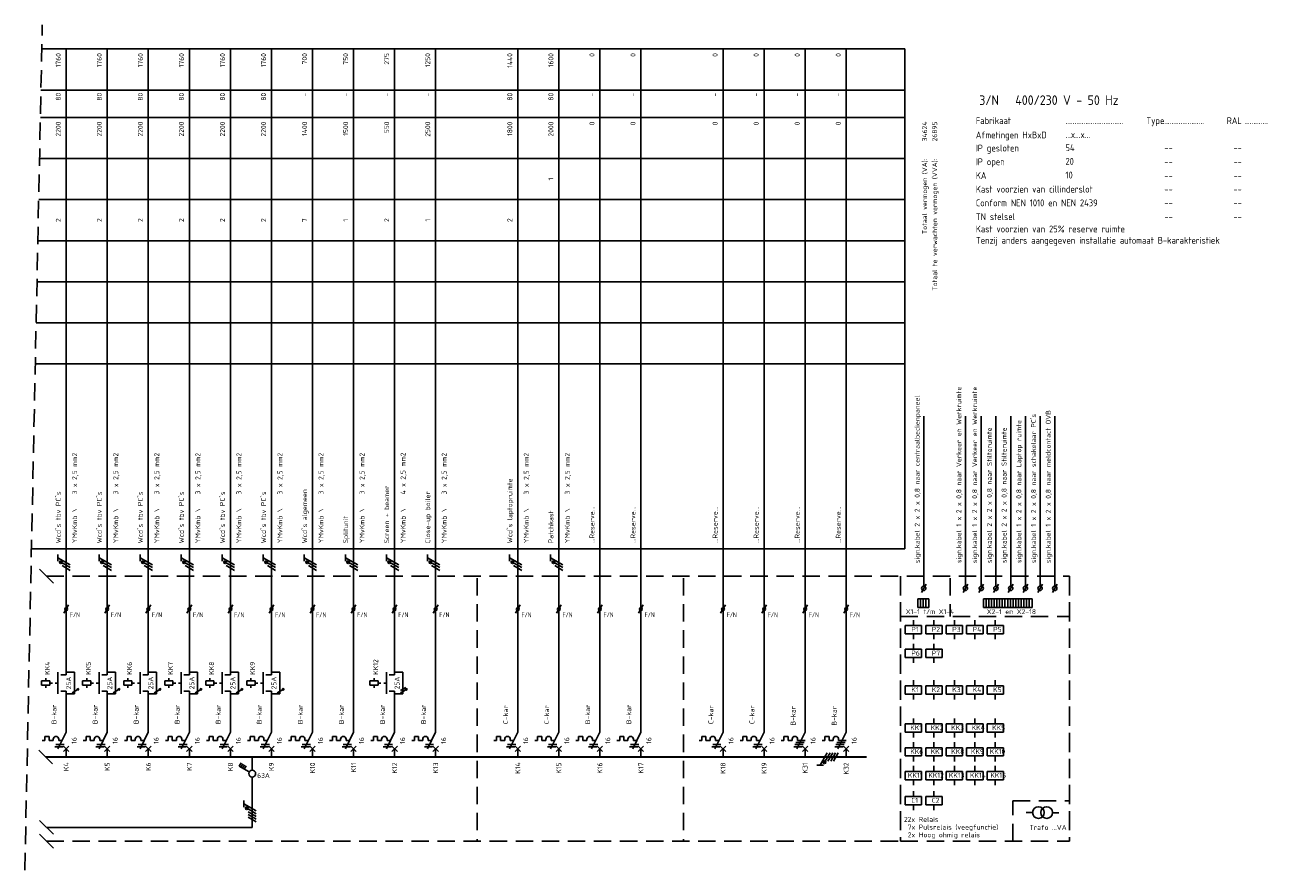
# Model space of a CAD drawing. Extents: x -1224 to 18134, y -20786 to 3554.
# Tile 52 of 88: x 5620 to 6074, y -547 to -239. Entities that reach past the tile are written whole.
import ezdxf
from ezdxf.enums import TextEntityAlignment as Align

# ---------------------------------------------------------------- set-up
doc = ezdxf.new("R2010")
doc.units = 0
doc.linetypes.add('HIDDEN', pattern=[9.525, 6.35, -3.175])
doc.linetypes.add('STABI11', pattern=[2, 1, -1])
doc.layers.get('0').update_dxf_attribs({"linetype": 'CONTINUOUS'})
for name, color, linetype in [('BL$2----', 7, 'CONTINUOUS'), ('E-tekst', 2, 'CONTINUOUS'), ('EL$1----', 3, 'CONTINUOUS'), ('EL$1----_-1LK-A1', 3, 'CONTINUOUS'), ('EL$1----_1LK-A03', 3, 'CONTINUOUS'), ('EL$1----_1LK-A04', 3, 'CONTINUOUS'), ('EL$1----_1LK-A05', 3, 'CONTINUOUS'), ('EL$1----_1LK-A06', 3, 'CONTINUOUS'), ('EL$1----_1LK-A07', 3, 'CONTINUOUS'), ('EL$1----_1LK-A08', 3, 'CONTINUOUS'), ('EL$1----_2LK-A06', 3, 'CONTINUOUS'), ('EL$1----_2LK-A07', 3, 'CONTINUOUS'), ('EL$1----_BGLK-A01', 3, 'CONTINUOUS'), ('EL$1----_BGLK-A02', 3, 'CONTINUOUS'), ('EL$1----_BGLK-A04', 3, 'CONTINUOUS'), ('EL$1----_BGLK-A05', 3, 'CONTINUOUS'), ('EL$1----_BGLK-A2', 3, 'CONTINUOUS'), ('EM6150--_MATEN', 2, 'CONTINUOUS'), ('kast', 1, 'CONTINUOUS')]:
    doc.layers.add(name, color=color, linetype=linetype)
doc.styles.add('2_5', font='ISO.shx', dxfattribs={"height": 2.5})
doc.styles.add('3_5', font='ISO.shx', dxfattribs={"height": 3.5})
doc.styles.add('BURO-018', font='ISO.shx', dxfattribs={"height": 1.8})
doc.styles.get("Standard").update_dxf_attribs({"font": 'iso.shx'})

# ---------------------------------------------------------------- blocks, each defined once
blk = doc.blocks.new('HL3')
at = {"color": 0, "linetype": 'Continuous'}
for p, q in [((-3, 6.98), (-3, 4.48)), ((-3, 5.73), (1.5, 3.13)), ((1.5, 2.13), (-1.5, 3.87)), ((1.5, 1.13), (-1.5, 2.87)), ((1.5, 0.13), (-1.5, 1.87)), ((1.5, -0.87), (-1.5, 0.87))]:
    blk.add_line(p, q, dxfattribs=at)
at = {"color": 0, "linetype": 'Continuous', "const_width": 0.5}
blk.add_lwpolyline([(-1.68, 4.12, 1), (-2.18, 4.12, 1)], format="xyb", close=True, dxfattribs=at)
at = {"color": 0, "linetype": 'Continuous'}
blk.add_circle((-1.93, 4.12), 0.5, dxfattribs=at)
blk = doc.blocks.new('L1')
at = {"color": 0, "linetype": 'Continuous'}
for p, q in [((-3, 73.98), (-3, 71.48)), ((-3, 72.73), (1.5, 70.13)), ((1.5, 69.13), (-1.5, 70.87)), ((1.5, 68.13), (-1.5, 69.87))]:
    blk.add_line(p, q, dxfattribs=at)
at = {"color": 0, "linetype": 'Continuous', "const_width": 0.5}
blk.add_lwpolyline([(-1.68, 71.12, 1), (-2.18, 71.12, 1)], format="xyb", close=True, dxfattribs=at)
at = {"color": 0, "linetype": 'Continuous'}
blk.add_circle((-1.93, 71.12), 0.5, dxfattribs=at)
blk = doc.blocks.new('00P')
at = {"color": 0, "linetype": 'Continuous'}
for p, q in [((0, 31), (3, 31)), ((3, 31), (3, 23)), ((3, 23), (0, 23))]:
    blk.add_line(p, q, dxfattribs=at)
blk = doc.blocks.new('B26')
at = {"color": 0, "linetype": 'Continuous'}
for p, q in [((0, 9), (0, 21)), ((-7.75, 6), (-8.75, 6)), ((-7.75, 7.5), (-7.75, 6)), ((-6.25, 7.5), (-7.75, 7.5)), ((-6.25, 6), (-6.25, 7.5)), ((-6.25, 6), (-4.75, 6)), ((-4.75, 6.5), (-4.75, 6)), ((0, 9), (-3, 3)), ((-2.75, 6.5), (-2.75, 6)), ((-2.75, 6), (-1.5, 6)), ((-4.125, 3.75), (-1.125, 3.75)), ((-3.75, 4.5), (-0.75, 4.5)), ((-1, 4), (1, 2)), ((-1, 2), (1, 4)), ((0, 0), (0, 3))]:
    blk.add_line(p, q, dxfattribs=at)
blk.add_arc((-3.75, 6.5), 1, 0, 180, dxfattribs=at)
at = {"color": 1, "style": 'BURO-018'}
blk.add_attdef('E_VRIJ1', (-3.548, 12), '', height=1.8, rotation=90, dxfattribs=at)
at = {"color": 1, "linetype": 'Continuous', "style": 'BURO-018'}
blk.add_attdef('E_IIA', text='', height=1.8, rotation=90, dxfattribs=at).set_placement((2, 6), align=Align.TOP_CENTER)
blk = doc.blocks.new('M2')
at = {"color": 0, "linetype": 'Continuous'}
for p, q in [((0, 30), (0, 33)), ((-6, 27.75), (-9, 27.75)), ((-9, 27.75), (-9, 26.25)), ((-7.5, 27.75), (-7.5, 28.75)), ((-6, 26.25), (-6, 27.75)), ((-6, 27.25), (-6, 27.25)), ((-3, 23), (-3, 31)), ((-2, 30), (0, 30)), ((-9, 26.25), (-6, 26.25)), ((-7.5, 26.25), (-7.5, 25.25)), ((-2, 24), (0, 24)), ((0, 21), (0, 24))]:
    blk.add_line(p, q, dxfattribs=at)
at = {"color": 0, "linetype": 'STABI11'}
blk.add_line((-6, 27), (-3, 27), dxfattribs=at)
at = {"color": 1, "linetype": 'Continuous', "style": 'BURO-018'}
blk.add_attdef('E_VRIJ1', (-6, 30), '', height=1.8, rotation=90, dxfattribs=at)
blk.add_attdef('E_IMS', text='', height=1.8, rotation=90, dxfattribs=at).set_placement((0, 27), align=Align.TOP_CENTER)
blk = doc.blocks.new('b1s')
at = {"color": 0, "linetype": 'Continuous'}
blk.add_line((0, 33), (0, 54), dxfattribs=at)
blk = doc.blocks.new('m1s')
at = {"color": 0, "linetype": 'Continuous'}
blk.add_line((0, 54), (0, 66), dxfattribs=at)
blk = doc.blocks.new('m1')
at = {"color": 0, "linetype": 'Continuous'}
blk.add_line((0, 21), (0, 33), dxfattribs=at)
blk = doc.blocks.new('B28')
at = {"color": 0, "linetype": 'Continuous'}
for p, q in [((0, 9), (0, 21)), ((-7.75, 6), (-8.75, 6)), ((-6.25, 7.5), (-7.75, 7.5)), ((-7.75, 7.5), (-7.75, 6)), ((-6.25, 6), (-6.25, 7.5)), ((-6.25, 6), (-4.75, 6)), ((-4.75, 6.5), (-4.75, 6)), ((-4.75, 6.5), (-4.75, 6)), ((-3.38, 5.25), (-0.38, 5.25)), ((0, 9), (-3, 3)), ((-2.75, 6.5), (-2.75, 6)), ((-2.75, 6), (0, 6)), ((-4.12, 3.75), (-1.12, 3.75)), ((-3.75, 4.5), (-0.75, 4.5)), ((-1, 4), (1, 2)), ((-1, 2), (1, 4)), ((0, 0), (0, 3))]:
    blk.add_line(p, q, dxfattribs=at)
blk.add_arc((-3.75, 6.5), 1, 0, 180, dxfattribs=at)
at = {"color": 1, "style": 'BURO-018'}
blk.add_attdef('E_VRIJ1', (-3.49, 11.47), '', height=1.8, rotation=90, dxfattribs=at)
at = {"color": 1, "linetype": 'Continuous', "style": 'BURO-018'}
blk.add_attdef('E_IIA', text='', height=1.8, rotation=90, dxfattribs=at).set_placement((2, 6), align=Align.TOP_CENTER)
blk = doc.blocks.new('0302A1_')
at = {"color": 0, "linetype": 'Continuous'}
blk.add_line((-0.87, -1.5), (0.87, 1.5), dxfattribs=at)
at = {"color": 0, "const_width": 0.5}
blk.add_lwpolyline([(-0.25, 0, 1), (0.25, 0, 1)], format="xyb", close=True, dxfattribs=at)
at = {"color": 0, "linetype": 'Continuous'}
blk.add_circle((0, 0), 0.5, dxfattribs=at)
blk = doc.blocks.new('1P')
at = {"color": 0, "linetype": 'Continuous'}
blk.add_line((1.5, 0.87), (-1.5, -0.87), dxfattribs=at)

msp = doc.modelspace()

# ---------------------------------------------------------------- linework, layer by layer
at = {"layer": 'BL$2----', "color": 3}
for p, q in [((5800.41, -473), (5800.41, -486.56)), ((5815.41, -485.84), (5815.41, -473)), ((5830.41, -472.26), (5830.41, -487)), ((5845.41, -485.84), (5845.41, -473))]:
    msp.add_line(p, q, dxfattribs=at)
at = {"layer": 'EL$1----', "linetype": 'HIDDEN'}
msp.add_line((5620.3, -547.31), (5626.67, -238.7), dxfattribs=at)
at = {"layer": 'EL$1----'}
for p, q in [((5630.75, -442.53), (5625.68, -437.47)), ((5630.44, -508.53), (5625.38, -503.47)), ((5986.22, -526.29), (5988.52, -526.29)), ((5995.82, -526.34), (5998.11, -526.34)), ((5630.75, -534.23), (5625.68, -529.16)), ((5630.75, -539.27), (5625.68, -534.2)), ((5628.21, -531.69), (5703.37, -531.69))]:
    msp.add_line(p, q, dxfattribs=at)
at = {"layer": 'EL$1----', "linetype": 'Continuous'}
for p, q in [((5947.89, -445.93), (5949.63, -442.93)), ((5963.11, -445.93), (5964.84, -442.93)), ((5968.9, -445.93), (5970.63, -442.93)), ((5974.27, -445.93), (5976.01, -442.93)), ((5979.65, -445.93), (5981.38, -442.93)), ((5985.02, -445.93), (5986.76, -442.93)), ((5990.4, -445.93), (5992.13, -442.93)), ((5995.78, -445.93), (5997.51, -442.93)), ((5698.62, -509.34), (5699.32, -508.13)), ((5703.37, -510.75), (5703.37, -506)), ((5702.28, -511.46), (5698.62, -509.34)), ((5699.22, -509.69), (5699.92, -508.48)), ((5699.83, -510.04), (5700.53, -508.83)), ((5700.44, -510.39), (5701.14, -509.18)), ((5703.37, -531.69), (5703.37, -513.42))]:
    msp.add_line(p, q, dxfattribs=at)
for centre, radius in [((5948.76, -444.43), 0.8), ((5963.97, -444.43), 0.8), ((5969.76, -444.43), 0.8), ((5975.14, -444.43), 0.8), ((5980.52, -444.43), 0.8), ((5985.89, -444.43), 0.8), ((5991.27, -444.43), 0.8), ((5996.64, -444.43), 0.8), ((5703.37, -512.08), 1.25)]:
    msp.add_circle(centre, radius, dxfattribs=at)
at = {"layer": 'EL$1----'}
for centre, radius in [((5639.68, -481.34), 0.283), ((5654.68, -481.34), 0.283), ((5669.68, -481.34), 0.283), ((5684.68, -481.34), 0.283), ((5699.68, -481.34), 0.283), ((5714.68, -481.34), 0.283), ((5759.68, -481.34), 0.283), ((5990.66, -526.29), 2.15), ((5993.67, -526.29), 2.15)]:
    msp.add_circle(centre, radius, dxfattribs=at)
at = {"layer": 'EL$1----_-1LK-A1', "color": 1, "linetype": 'HIDDEN'}
for p, q in [((5940.3, -454.72), (6002.03, -454.72)), ((5940.3, -536.73), (6002.03, -536.73)), ((5940.3, -536.73), (6002.03, -536.73))]:
    msp.add_line(p, q, dxfattribs=at)
at = {"layer": 'EL$1----_-1LK-A1', "linetype": 'Continuous'}
for p, q in [((5947.99, -457.99), (5941.99, -457.99)), ((5941.99, -457.99), (5941.99, -460.99)), ((5944.99, -457.99), (5944.99, -455.99)), ((5947.99, -460.99), (5947.99, -457.99)), ((5955.46, -457.99), (5949.46, -457.99)), ((5949.46, -457.99), (5949.46, -460.99)), ((5952.46, -457.99), (5952.46, -455.99)), ((5955.46, -460.99), (5955.46, -457.99)), ((5962.93, -457.99), (5956.93, -457.99)), ((5956.93, -457.99), (5956.93, -460.99)), ((5959.93, -457.99), (5959.93, -455.99)), ((5962.93, -460.99), (5962.93, -457.99)), ((5970.41, -457.99), (5964.41, -457.99)), ((5964.41, -457.99), (5964.41, -460.99)), ((5967.41, -457.99), (5967.41, -455.99)), ((5970.41, -460.99), (5970.41, -457.99)), ((5977.88, -457.99), (5971.88, -457.99)), ((5971.88, -457.99), (5971.88, -460.99)), ((5974.88, -457.99), (5974.88, -455.99)), ((5977.88, -460.99), (5977.88, -457.99)), ((5941.99, -460.99), (5947.99, -460.99)), ((5944.99, -460.99), (5944.99, -462.99)), ((5947.99, -458.99), (5947.99, -458.99)), ((5949.46, -460.99), (5955.46, -460.99)), ((5952.46, -460.99), (5952.46, -462.99)), ((5955.46, -458.99), (5955.46, -458.99)), ((5956.93, -460.99), (5962.93, -460.99)), ((5959.93, -460.99), (5959.93, -462.99)), ((5962.93, -458.99), (5962.93, -458.99)), ((5964.41, -460.99), (5970.41, -460.99)), ((5967.41, -460.99), (5967.41, -462.99)), ((5970.41, -458.99), (5970.41, -458.99)), ((5971.88, -460.99), (5977.88, -460.99)), ((5974.88, -460.99), (5974.88, -462.99)), ((5977.88, -458.99), (5977.88, -458.99)), ((5947.99, -466.68), (5941.99, -466.68)), ((5941.99, -466.68), (5941.99, -469.68)), ((5944.99, -466.68), (5944.99, -464.68)), ((5947.99, -469.68), (5947.99, -466.68)), ((5955.46, -466.68), (5949.46, -466.68)), ((5949.46, -466.68), (5949.46, -469.68)), ((5952.46, -466.68), (5952.46, -464.68)), ((5955.46, -469.68), (5955.46, -466.68)), ((5941.99, -469.68), (5947.99, -469.68)), ((5944.99, -469.68), (5944.99, -471.68)), ((5947.99, -467.68), (5947.99, -467.68)), ((5949.46, -469.68), (5955.46, -469.68)), ((5952.46, -469.68), (5952.46, -471.68)), ((5955.46, -467.68), (5955.46, -467.68)), ((5947.99, -480.01), (5941.99, -480.01)), ((5941.99, -480.01), (5941.99, -483.01)), ((5944.99, -480.01), (5944.99, -478.01)), ((5947.99, -483.01), (5947.99, -480.01)), ((5947.99, -481.01), (5947.99, -481.01)), ((5955.46, -480.01), (5949.46, -480.01)), ((5949.46, -480.01), (5949.46, -483.01)), ((5952.46, -480.01), (5952.46, -478.01)), ((5955.46, -483.01), (5955.46, -480.01)), ((5955.46, -481.01), (5955.46, -481.01)), ((5962.93, -480.01), (5956.93, -480.01)), ((5956.93, -480.01), (5956.93, -483.01)), ((5959.93, -480.01), (5959.93, -478.01)), ((5962.93, -483.01), (5962.93, -480.01)), ((5962.93, -481.01), (5962.93, -481.01)), ((5970.41, -480.01), (5964.41, -480.01)), ((5964.41, -480.01), (5964.41, -483.01)), ((5967.41, -480.01), (5967.41, -478.01)), ((5970.41, -483.01), (5970.41, -480.01)), ((5970.41, -481.01), (5970.41, -481.01)), ((5977.88, -480.01), (5971.88, -480.01)), ((5971.88, -480.01), (5971.88, -483.01)), ((5974.88, -480.01), (5974.88, -478.01)), ((5977.88, -483.01), (5977.88, -480.01)), ((5977.88, -481.01), (5977.88, -481.01)), ((5941.99, -483.01), (5947.99, -483.01)), ((5944.99, -483.01), (5944.99, -485.01)), ((5949.46, -483.01), (5955.46, -483.01)), ((5952.46, -483.01), (5952.46, -485.01)), ((5956.93, -483.01), (5962.93, -483.01)), ((5959.93, -483.01), (5959.93, -485.01)), ((5964.41, -483.01), (5970.41, -483.01)), ((5967.41, -483.01), (5967.41, -485.01)), ((5971.88, -483.01), (5977.88, -483.01)), ((5974.88, -483.01), (5974.88, -485.01)), ((5947.99, -493.91), (5941.99, -493.91)), ((5941.99, -493.91), (5941.99, -496.91)), ((5944.99, -493.91), (5944.99, -491.91)), ((5947.99, -496.91), (5947.99, -493.91)), ((5955.46, -493.91), (5949.46, -493.91)), ((5949.46, -493.91), (5949.46, -496.91)), ((5952.46, -493.91), (5952.46, -491.91)), ((5955.46, -496.91), (5955.46, -493.91)), ((5962.93, -493.91), (5956.93, -493.91)), ((5956.93, -493.91), (5956.93, -496.91)), ((5959.93, -493.91), (5959.93, -491.91)), ((5962.93, -496.91), (5962.93, -493.91)), ((5970.41, -493.91), (5964.41, -493.91)), ((5964.41, -493.91), (5964.41, -496.91)), ((5967.41, -493.91), (5967.41, -491.91)), ((5970.41, -496.91), (5970.41, -493.91)), ((5977.88, -493.91), (5971.88, -493.91)), ((5971.88, -493.91), (5971.88, -496.91)), ((5974.88, -493.91), (5974.88, -491.91)), ((5977.88, -496.91), (5977.88, -493.91)), ((5941.99, -496.91), (5947.99, -496.91)), ((5944.99, -496.91), (5944.99, -498.91)), ((5947.99, -494.91), (5947.99, -494.91)), ((5949.46, -496.91), (5955.46, -496.91)), ((5952.46, -496.91), (5952.46, -498.91)), ((5955.46, -494.91), (5955.46, -494.91)), ((5956.93, -496.91), (5962.93, -496.91)), ((5959.93, -496.91), (5959.93, -498.91)), ((5962.93, -494.91), (5962.93, -494.91)), ((5964.41, -496.91), (5970.41, -496.91)), ((5967.41, -496.91), (5967.41, -498.91)), ((5970.41, -494.91), (5970.41, -494.91)), ((5971.88, -496.91), (5977.88, -496.91)), ((5974.88, -496.91), (5974.88, -498.91)), ((5977.88, -494.91), (5977.88, -494.91)), ((5947.99, -502.6), (5941.99, -502.6)), ((5941.99, -502.6), (5941.99, -505.6)), ((5944.99, -502.6), (5944.99, -500.6)), ((5947.99, -505.6), (5947.99, -502.6)), ((5947.99, -503.6), (5947.99, -503.6)), ((5955.46, -502.6), (5949.46, -502.6)), ((5949.46, -502.6), (5949.46, -505.6)), ((5952.46, -502.6), (5952.46, -500.6)), ((5955.46, -505.6), (5955.46, -502.6)), ((5955.46, -503.6), (5955.46, -503.6)), ((5962.93, -502.6), (5956.93, -502.6)), ((5956.93, -502.6), (5956.93, -505.6)), ((5959.93, -502.6), (5959.93, -500.6)), ((5962.93, -505.6), (5962.93, -502.6)), ((5962.93, -503.6), (5962.93, -503.6)), ((5970.41, -502.6), (5964.41, -502.6)), ((5964.41, -502.6), (5964.41, -505.6)), ((5967.41, -502.6), (5967.41, -500.6)), ((5970.41, -505.6), (5970.41, -502.6)), ((5970.41, -503.6), (5970.41, -503.6)), ((5977.88, -502.6), (5971.88, -502.6)), ((5971.88, -502.6), (5971.88, -505.6)), ((5974.88, -502.6), (5974.88, -500.6)), ((5977.88, -505.6), (5977.88, -502.6)), ((5977.88, -503.6), (5977.88, -503.6)), ((5941.99, -505.6), (5947.99, -505.6)), ((5944.99, -505.6), (5944.99, -507.6)), ((5949.46, -505.6), (5955.46, -505.6)), ((5952.46, -505.6), (5952.46, -507.6)), ((5956.93, -505.6), (5962.93, -505.6)), ((5959.93, -505.6), (5959.93, -507.6)), ((5964.41, -505.6), (5970.41, -505.6)), ((5967.41, -505.6), (5967.41, -507.6)), ((5971.88, -505.6), (5977.88, -505.6)), ((5974.88, -505.6), (5974.88, -507.6)), ((5947.99, -511.29), (5941.99, -511.29)), ((5941.99, -511.29), (5941.99, -514.29)), ((5944.99, -511.29), (5944.99, -509.29)), ((5947.99, -514.29), (5947.99, -511.29)), ((5947.99, -512.29), (5947.99, -512.29)), ((5955.46, -511.29), (5949.46, -511.29)), ((5949.46, -511.29), (5949.46, -514.29)), ((5952.46, -511.29), (5952.46, -509.29)), ((5955.46, -514.29), (5955.46, -511.29)), ((5955.46, -512.29), (5955.46, -512.29)), ((5962.93, -511.29), (5956.93, -511.29)), ((5956.93, -511.29), (5956.93, -514.29)), ((5959.93, -511.29), (5959.93, -509.29)), ((5962.93, -514.29), (5962.93, -511.29)), ((5962.93, -512.29), (5962.93, -512.29)), ((5970.41, -511.29), (5964.41, -511.29)), ((5964.41, -511.29), (5964.41, -514.29)), ((5967.41, -511.29), (5967.41, -509.29)), ((5970.41, -514.29), (5970.41, -511.29)), ((5970.41, -512.29), (5970.41, -512.29)), ((5977.88, -511.29), (5971.88, -511.29)), ((5971.88, -511.29), (5971.88, -514.29)), ((5974.88, -511.29), (5974.88, -509.29)), ((5977.88, -514.29), (5977.88, -511.29)), ((5977.88, -512.29), (5977.88, -512.29)), ((5941.99, -514.29), (5947.99, -514.29)), ((5944.99, -514.29), (5944.99, -516.29)), ((5949.46, -514.29), (5955.46, -514.29)), ((5952.46, -514.29), (5952.46, -516.29)), ((5956.93, -514.29), (5962.93, -514.29)), ((5959.93, -514.29), (5959.93, -516.29)), ((5964.41, -514.29), (5970.41, -514.29)), ((5967.41, -514.29), (5967.41, -516.29)), ((5971.88, -514.29), (5977.88, -514.29)), ((5974.88, -514.29), (5974.88, -516.29)), ((5947.99, -520.43), (5941.99, -520.43)), ((5941.99, -523.43), (5941.99, -520.43)), ((5944.99, -520.43), (5944.99, -518.43)), ((5947.99, -523.43), (5947.99, -520.43)), ((5947.99, -521.43), (5947.99, -521.43)), ((5955.46, -520.43), (5949.46, -520.43)), ((5949.46, -520.43), (5949.46, -523.43)), ((5952.46, -520.43), (5952.46, -518.43)), ((5955.46, -523.43), (5955.46, -520.43)), ((5955.46, -521.43), (5955.46, -521.43)), ((5941.99, -523.43), (5947.99, -523.43)), ((5944.99, -523.43), (5944.99, -525.43)), ((5949.46, -523.43), (5955.46, -523.43)), ((5952.46, -523.43), (5952.46, -525.43))]:
    msp.add_line(p, q, dxfattribs=at)
at = {"layer": 'EL$1----_1LK-A03', "color": 1}
for p, q in [((5626.49, -247.5), (5941.8, -247.5)), ((5941.8, -430), (5941.8, -247.5)), ((5626.18, -262.5), (5941.8, -262.5)), ((5625.98, -272.5), (5941.8, -272.5)), ((5625.67, -287.5), (5941.8, -287.5)), ((5625.36, -302.5), (5941.8, -302.5)), ((5625.05, -317.5), (5941.8, -317.5)), ((5624.74, -332.5), (5941.8, -332.5)), ((5624.43, -347.5), (5941.8, -347.5)), ((5624.12, -362.5), (5941.8, -362.5)), ((5622.72, -430), (5941.8, -430))]:
    msp.add_line(p, q, dxfattribs=at)
at = {"layer": 'EL$1----_1LK-A03'}
for p, q in [((5635.41, -440), (5635.41, -247.5)), ((5650.41, -440), (5650.41, -247.5)), ((5665.41, -440), (5665.41, -247.5)), ((5680.41, -440), (5680.41, -247.5)), ((5695.41, -440), (5695.41, -247.5)), ((5710.41, -440), (5710.41, -247.5)), ((5725.41, -440), (5725.41, -247.5)), ((5740.41, -440), (5740.41, -247.5)), ((5755.41, -440), (5755.41, -247.5)), ((5770.41, -440), (5770.41, -247.5)), ((5800.41, -440), (5800.41, -247.5)), ((5815.41, -440), (5815.41, -247.5)), ((5830.41, -440), (5830.41, -247.5)), ((5845.41, -440), (5845.41, -247.5)), ((5875.41, -440), (5875.41, -247.5)), ((5890.41, -440), (5890.41, -247.5)), ((5905.41, -440), (5905.41, -247.5)), ((5920.41, -440), (5920.41, -247.5))]:
    msp.add_line(p, q, dxfattribs=at)
at = {"layer": 'EL$1----_1LK-A03', "color": 1, "linetype": 'HIDDEN'}
for p, q in [((5628.21, -440), (6002.03, -440)), ((5940.3, -440), (5940.3, -536.73))]:
    msp.add_line(p, q, dxfattribs=at)
at = {"layer": 'EL$1----_1LK-A03'}
for points in [[(5642.91, -506, 0.7, 0.7, 0), (5627.91, -506, 0.7, 0.7, 0)], [(5657.91, -506, 0.7, 0.7, 0), (5642.91, -506, 0.7, 0.7, 0)], [(5672.91, -506, 0.7, 0.7, 0), (5657.91, -506, 0.7, 0.7, 0)], [(5687.91, -506, 0.7, 0.7, 0), (5672.91, -506, 0.7, 0.7, 0)], [(5702.91, -506, 0.7, 0.7, 0), (5687.91, -506, 0.7, 0.7, 0)], [(5717.91, -506, 0.7, 0.7, 0), (5702.91, -506, 0.7, 0.7, 0)], [(5732.91, -506, 0.7, 0.7, 0), (5717.91, -506, 0.7, 0.7, 0)], [(5747.91, -506, 0.7, 0.7, 0), (5732.91, -506, 0.7, 0.7, 0)], [(5762.91, -506, 0.7, 0.7, 0), (5747.91, -506, 0.7, 0.7, 0)], [(5777.91, -506, 0.7, 0.7, 0), (5762.91, -506, 0.7, 0.7, 0)], [(5792.91, -506, 0.7, 0.7, 0), (5777.91, -506, 0.7, 0.7, 0)], [(5807.91, -506, 0.7, 0.7, 0), (5792.91, -506, 0.7, 0.7, 0)], [(5822.91, -506, 0.7, 0.7, 0), (5807.91, -506, 0.7, 0.7, 0)], [(5837.91, -506, 0.7, 0.7, 0), (5822.91, -506, 0.7, 0.7, 0)], [(5852.91, -506, 0.7, 0.7, 0), (5837.91, -506, 0.7, 0.7, 0)], [(5867.91, -506, 0.7, 0.7, 0), (5852.91, -506, 0.7, 0.7, 0)], [(5882.91, -506, 0.7, 0.7, 0), (5867.91, -506, 0.7, 0.7, 0)], [(5897.91, -506, 0.7, 0.7, 0), (5882.91, -506, 0.7, 0.7, 0)], [(5912.91, -506, 0.7, 0.7, 0), (5897.91, -506, 0.7, 0.7, 0)], [(5927.91, -506, 0.7, 0.7, 0), (5912.91, -506, 0.7, 0.7, 0)]]:
    msp.add_lwpolyline(points, format="xyseb", dxfattribs=at)
at = {"layer": 'EL$1----_1LK-A04', "color": 1, "linetype": 'HIDDEN'}
msp.add_line((5940.3, -440.7), (5940.3, -536.73), dxfattribs=at)
at = {"layer": 'EL$1----_1LK-A05', "color": 1, "linetype": 'HIDDEN'}
msp.add_line((5940.3, -440.7), (5940.3, -536.73), dxfattribs=at)
at = {"layer": 'EL$1----_1LK-A06', "color": 1, "linetype": 'HIDDEN'}
msp.add_line((5940.3, -440.7), (5940.3, -536.73), dxfattribs=at)
at = {"layer": 'EL$1----_1LK-A07', "color": 1, "linetype": 'HIDDEN'}
msp.add_line((5940.3, -440.7), (5940.3, -536.73), dxfattribs=at)
at = {"layer": 'EL$1----_1LK-A08'}
for p, q in [((5948.76, -443.63), (5948.76, -381.62)), ((5963.97, -443.63), (5963.97, -381.62)), ((5969.76, -443.63), (5969.76, -381.62)), ((5975.14, -443.63), (5975.14, -381.62)), ((5980.52, -443.63), (5980.52, -381.62)), ((5985.89, -443.63), (5985.89, -381.62)), ((5991.27, -443.63), (5991.27, -381.62)), ((5996.64, -443.63), (5996.64, -381.62)), ((5946.6, -448.24), (5946.6, -451.48)), ((5946.6, -448.24), (5947.59, -448.24)), ((5947.59, -448.24), (5947.59, -451.48)), ((5947.59, -448.24), (5947.59, -451.48)), ((5947.59, -448.24), (5948.58, -448.24)), ((5948.58, -448.24), (5948.58, -451.48)), ((5948.58, -448.24), (5948.58, -451.48)), ((5948.58, -448.24), (5949.56, -448.24)), ((5949.56, -448.24), (5949.56, -451.48)), ((5949.56, -448.24), (5949.56, -451.48)), ((5949.56, -448.24), (5950.55, -448.24)), ((5950.55, -448.24), (5950.55, -451.48)), ((5970.53, -448.24), (5970.53, -451.48)), ((5970.53, -448.24), (5971.52, -448.24)), ((5971.52, -448.24), (5971.52, -451.48)), ((5971.52, -448.24), (5971.52, -451.48)), ((5971.52, -448.24), (5972.5, -448.24)), ((5972.5, -448.24), (5972.5, -451.48)), ((5972.5, -448.24), (5972.5, -451.48)), ((5972.5, -448.24), (5973.49, -448.24)), ((5973.49, -448.24), (5973.49, -451.48)), ((5973.49, -448.24), (5973.49, -451.48)), ((5973.49, -448.24), (5974.48, -448.24)), ((5974.48, -448.24), (5974.48, -451.48)), ((5974.48, -448.24), (5974.48, -451.48)), ((5974.48, -448.24), (5975.47, -448.24)), ((5975.47, -448.24), (5975.47, -451.48)), ((5975.47, -448.24), (5975.47, -451.48)), ((5975.47, -448.24), (5976.46, -448.24)), ((5976.46, -448.24), (5976.46, -451.48)), ((5976.46, -448.24), (5976.46, -451.48)), ((5976.46, -448.24), (5977.44, -448.24)), ((5977.44, -448.24), (5977.44, -451.48)), ((5977.44, -448.24), (5977.44, -451.48)), ((5977.44, -448.24), (5978.43, -448.24)), ((5978.43, -448.24), (5978.43, -451.48)), ((5978.43, -448.24), (5978.43, -451.48)), ((5978.43, -448.24), (5979.42, -448.24)), ((5979.42, -448.24), (5979.42, -451.48)), ((5979.42, -448.24), (5979.42, -451.48)), ((5979.42, -448.24), (5980.41, -448.24)), ((5980.41, -448.24), (5980.41, -451.48)), ((5980.41, -448.24), (5980.41, -451.48)), ((5980.41, -448.24), (5980.41, -451.48)), ((5980.41, -448.24), (5981.39, -448.24)), ((5981.39, -448.24), (5981.39, -451.48)), ((5981.39, -448.24), (5981.39, -451.48)), ((5981.39, -448.24), (5982.38, -448.24)), ((5982.38, -448.24), (5982.38, -451.48)), ((5982.38, -448.24), (5982.38, -451.48)), ((5982.38, -448.24), (5983.37, -448.24)), ((5983.37, -448.24), (5983.37, -451.48)), ((5983.37, -448.24), (5983.37, -451.48)), ((5983.37, -448.24), (5984.36, -448.24)), ((5984.36, -448.24), (5984.36, -451.48)), ((5984.36, -448.24), (5984.36, -451.48)), ((5984.36, -448.24), (5985.35, -448.24)), ((5985.35, -448.24), (5985.35, -451.48)), ((5985.35, -448.24), (5985.35, -451.48)), ((5985.35, -448.24), (5986.33, -448.24)), ((5986.33, -448.24), (5986.33, -451.48)), ((5986.33, -448.24), (5986.33, -451.48)), ((5986.33, -448.24), (5987.32, -448.24)), ((5987.32, -448.24), (5987.32, -451.48)), ((5987.32, -448.24), (5987.32, -451.48)), ((5987.32, -448.24), (5988.31, -448.24)), ((5988.31, -448.24), (5988.31, -451.48)), ((5988.31, -448.24), (5988.31, -451.48)), ((5946.6, -451.48), (5947.59, -451.48)), ((5947.59, -451.48), (5948.58, -451.48)), ((5948.58, -451.48), (5949.56, -451.48)), ((5949.56, -451.48), (5950.55, -451.48)), ((5970.53, -451.48), (5971.52, -451.48)), ((5971.52, -451.48), (5972.5, -451.48)), ((5972.5, -451.48), (5973.49, -451.48)), ((5973.49, -451.48), (5974.48, -451.48)), ((5974.48, -451.48), (5975.47, -451.48)), ((5975.47, -451.48), (5976.46, -451.48)), ((5976.46, -451.48), (5977.44, -451.48)), ((5977.44, -451.48), (5978.43, -451.48)), ((5978.43, -451.48), (5979.42, -451.48)), ((5979.42, -451.48), (5980.41, -451.48)), ((5980.41, -451.48), (5981.39, -451.48)), ((5981.39, -451.48), (5982.38, -451.48)), ((5982.38, -451.48), (5983.37, -451.48)), ((5983.37, -451.48), (5984.36, -451.48)), ((5984.36, -451.48), (5985.35, -451.48)), ((5985.35, -451.48), (5986.33, -451.48)), ((5986.33, -451.48), (5987.32, -451.48)), ((5987.32, -451.48), (5988.31, -451.48))]:
    msp.add_line(p, q, dxfattribs=at)
at = {"layer": 'EL$1----_2LK-A06', "color": 1, "linetype": 'HIDDEN'}
msp.add_line((5940.3, -440.7), (5940.3, -536.73), dxfattribs=at)
at = {"layer": 'EL$1----_2LK-A07', "color": 1, "linetype": 'HIDDEN'}
msp.add_line((5940.3, -440.7), (5940.3, -536.73), dxfattribs=at)
at = {"layer": 'EL$1----_BGLK-A01', "color": 1, "linetype": 'HIDDEN'}
for p, q in [((5785.55, -440.7), (5785.55, -536.73)), ((5860.92, -440.7), (5860.92, -536.73)), ((5940.3, -440.7), (5940.3, -536.73))]:
    msp.add_line(p, q, dxfattribs=at)
at = {"layer": 'EL$1----_BGLK-A02', "color": 1, "linetype": 'HIDDEN'}
msp.add_line((5940.3, -440.7), (5940.3, -536.73), dxfattribs=at)
at = {"layer": 'EL$1----_BGLK-A04', "color": 1, "linetype": 'HIDDEN'}
msp.add_line((5940.3, -440.7), (5940.3, -536.73), dxfattribs=at)
at = {"layer": 'EL$1----_BGLK-A05', "color": 1, "linetype": 'HIDDEN'}
msp.add_line((5940.3, -440.7), (5940.3, -536.73), dxfattribs=at)
at = {"layer": 'EL$1----_BGLK-A2', "color": 1, "linetype": 'HIDDEN'}
for p, q in [((6002.03, -440), (6002.03, -536.73)), ((5958.37, -440.7), (5958.37, -454.72)), ((6002.03, -440.7), (6002.03, -536.73)), ((5981.27, -536.73), (5981.27, -521.99)), ((5981.27, -521.99), (6002.03, -521.99))]:
    msp.add_line(p, q, dxfattribs=at)
at = {"layer": 'kast', "color": 1, "linetype": 'HIDDEN'}
msp.add_line((5628.21, -536.73), (5940.3, -536.73), dxfattribs=at)

# ---------------------------------------------------------------- block references
at = {"layer": 'EL$1----'}
for name, p in [('L1', (5635.41, -506)), ('L1', (5650.41, -506)), ('L1', (5665.41, -506)), ('L1', (5680.41, -506)), ('L1', (5695.41, -506)), ('L1', (5710.41, -506)), ('L1', (5725.41, -506)), ('L1', (5740.41, -506)), ('L1', (5755.41, -506)), ('L1', (5770.41, -506)), ('L1', (5800.41, -506)), ('L1', (5815.41, -506)), ('0302A1_', (5635.41, -452)), ('0302A1_', (5650.41, -452)), ('0302A1_', (5665.41, -452)), ('0302A1_', (5680.41, -452)), ('0302A1_', (5695.41, -452)), ('0302A1_', (5710.41, -452)), ('0302A1_', (5725.41, -452)), ('0302A1_', (5740.41, -452)), ('0302A1_', (5755.41, -452)), ('0302A1_', (5770.41, -452)), ('0302A1_', (5800.41, -452)), ('0302A1_', (5815.41, -452)), ('0302A1_', (5830.41, -452)), ('0302A1_', (5845.41, -452)), ('0302A1_', (5875.41, -452)), ('0302A1_', (5890.41, -452)), ('0302A1_', (5905.41, -452)), ('0302A1_', (5920.41, -452)), ('00P', (5635.41, -506)), ('00P', (5650.41, -506)), ('00P', (5665.41, -506)), ('00P', (5680.41, -506)), ('00P', (5695.41, -506)), ('00P', (5710.41, -506)), ('00P', (5755.41, -506)), ('HL3', (5703.37, -528.85))]:
    msp.add_blockref(name, p, dxfattribs=at)
at = {"layer": 'EL$1----', "xscale": 0.6399999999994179, "yscale": 0.6399999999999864, "zscale": 0.6400000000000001}
for p in [(5758.49, -481.16), (5638.49, -482.03), (5653.49, -482.03), (5668.49, -482.03), (5683.49, -482.03), (5698.49, -482.03), (5713.49, -482.03), (5758.49, -482.03)]:
    msp.add_blockref('1P', p, dxfattribs=at)
at = {"layer": 'EL$1----', "color": 1, "rotation": 90}
msp.add_blockref('HL3', (5916.63, -506), dxfattribs=at)
at = {"layer": 'EL$1----_1LK-A03'}
for name, p in [('m1s', (5635.41, -506)), ('m1s', (5650.41, -506)), ('m1s', (5665.41, -506)), ('m1s', (5680.41, -506)), ('m1s', (5695.41, -506)), ('m1s', (5710.41, -506)), ('m1s', (5725.41, -506)), ('m1s', (5740.41, -506)), ('m1s', (5755.41, -506)), ('m1s', (5770.41, -506)), ('m1s', (5800.41, -506)), ('m1s', (5815.41, -506)), ('m1s', (5830.41, -506)), ('m1s', (5845.41, -506)), ('m1s', (5875.41, -506)), ('m1s', (5890.41, -506)), ('m1s', (5905.41, -506)), ('m1s', (5920.41, -506)), ('b1s', (5635.41, -506)), ('b1s', (5650.41, -506)), ('b1s', (5665.41, -506)), ('b1s', (5680.41, -506)), ('b1s', (5695.41, -506)), ('b1s', (5710.41, -506)), ('b1s', (5725.41, -506)), ('b1s', (5740.41, -506)), ('b1s', (5755.41, -506)), ('b1s', (5770.41, -506)), ('b1s', (5800.41, -506)), ('b1s', (5815.41, -506)), ('b1s', (5830.41, -506)), ('b1s', (5845.41, -506)), ('b1s', (5875.41, -506)), ('b1s', (5890.41, -506)), ('b1s', (5905.41, -506)), ('b1s', (5920.41, -506)), ('m1', (5725.41, -506)), ('m1', (5740.41, -506)), ('m1', (5770.41, -506)), ('m1', (5875.41, -506)), ('m1', (5890.41, -506)), ('m1', (5905.41, -506)), ('m1', (5920.41, -506))]:
    msp.add_blockref(name, p, dxfattribs=at)
for name, p, values in [('M2', (5635.41, -506), {'E_IMS': '25A', 'E_VRIJ1': 'KK4'}), ('M2', (5650.41, -506), {'E_IMS': '25A', 'E_VRIJ1': 'KK5'}), ('M2', (5665.41, -506), {'E_IMS': '25A', 'E_VRIJ1': 'KK6'}), ('M2', (5680.41, -506), {'E_IMS': '25A', 'E_VRIJ1': 'KK7'}), ('M2', (5695.41, -506), {'E_IMS': '25A', 'E_VRIJ1': 'KK8'}), ('M2', (5710.41, -506), {'E_IMS': '25A', 'E_VRIJ1': 'KK9'}), ('M2', (5755.41, -506), {'E_IMS': '25A', 'E_VRIJ1': 'KK12'}), ('B26', (5635.41, -506), {'E_IIA': '16', 'E_VRIJ1': 'B-kar'}), ('B26', (5650.41, -506), {'E_IIA': '16', 'E_VRIJ1': 'B-kar'}), ('B26', (5665.41, -506), {'E_IIA': '16', 'E_VRIJ1': 'B-kar'}), ('B26', (5680.41, -506), {'E_IIA': '16', 'E_VRIJ1': 'B-kar'}), ('B26', (5695.41, -506), {'E_IIA': '16', 'E_VRIJ1': 'B-kar'}), ('B26', (5710.41, -506), {'E_IIA': '16', 'E_VRIJ1': 'B-kar'}), ('B26', (5725.41, -506), {'E_IIA': '16', 'E_VRIJ1': 'B-kar'}), ('B26', (5740.41, -506), {'E_IIA': '16', 'E_VRIJ1': 'B-kar'}), ('B26', (5755.41, -506), {'E_IIA': '16', 'E_VRIJ1': 'B-kar'}), ('B26', (5770.41, -506), {'E_IIA': '16', 'E_VRIJ1': 'B-kar'}), ('B26', (5800.41, -506), {'E_IIA': '16', 'E_VRIJ1': 'C-kar'}), ('B26', (5815.41, -506), {'E_IIA': '16', 'E_VRIJ1': 'C-kar'}), ('B26', (5830.41, -506), {'E_IIA': '16', 'E_VRIJ1': 'B-kar'}), ('B26', (5845.41, -506), {'E_IIA': '16', 'E_VRIJ1': 'B-kar'}), ('B26', (5875.41, -506), {'E_IIA': '16', 'E_VRIJ1': 'C-kar'}), ('B26', (5890.41, -506), {'E_IIA': '16', 'E_VRIJ1': 'C-kar'}), ('B28', (5905.41, -506), {'E_IIA': '16', 'E_VRIJ1': 'B-kar'}), ('B28', (5920.41, -506), {'E_IIA': '16', 'E_VRIJ1': 'B-kar'})]:
    msp.add_blockref(name, p, dxfattribs=at).add_auto_attribs(values)

# ---------------------------------------------------------------- texts
at = {"layer": 'E-tekst', "color": 1, "width": 0.8}
for p in [(5636.75, -454.97), (5651.75, -454.97), (5666.75, -454.97), (5681.75, -454.97), (5696.75, -454.97), (5711.75, -454.97), (5726.75, -454.97), (5741.75, -454.97), (5756.75, -454.97), (5771.75, -454.97), (5801.75, -454.97), (5816.75, -454.97), (5831.75, -454.97), (5846.75, -454.97), (5876.75, -454.97), (5891.75, -454.97), (5906.75, -454.97), (5921.75, -454.97)]:
    msp.add_text('F/N', height=1.8, dxfattribs=at).set_placement(p)
at = {"layer": 'EL$1----', "color": 1, "style": 'BURO-018'}
msp.add_text('63A', height=1.8, dxfattribs=at).set_placement((5707.5, -511.86), align=Align.TOP_CENTER)
at = {"layer": 'EL$1----_-1LK-A1', "color": 1, "style": 'BURO-018'}
for s, p in [('sign.kabel 2 x 2 x 0,8 naar centraalbedienpaneel', (5947.26, -435.26)), ('sign.kabel 1 x 2 x 0,8 naar Verkeer en Werkruimte', (5962.47, -435.26)), ('sign.kabel 1 x 2 x 0,8 naar Verkeer en Werkruimte', (5968.26, -435.26)), ('sign.kabel 1 x 2 x 0,8 naar Laptop ruimte', (5984.39, -435.26)), ("sign.kabel 1 x 2 x 0,8 naar schakelaar PC's", (5989.77, -435.26)), ('sign.kabel 1 x 2 x 0,8 naar meldcontact OVB', (5995.14, -435.26)), ('sign.kabel 2 x 2 x 0,8 naar Stilteruimte', (5973.64, -435.26)), ('sign.kabel 2 x 2 x 0,8 naar Stilteruimte', (5979.01, -435.26))]:
    msp.add_text(s, height=1.8, rotation=90, dxfattribs=at).set_placement(p)
at = {"layer": 'EL$1----_-1LK-A1', "color": 1, "linetype": 'Continuous', "style": 'BURO-018'}
for s, p in [('X1-1 t/m X1-4', (5942.17, -453.84)), ('X2-1 en X2-18', (5971.75, -453.84)), ('P2', (5951.68, -460.29)), ('P3', (5959.16, -460.29)), ('P1', (5944.21, -460.29)), ('P4', (5966.63, -460.29)), ('P5', (5974.1, -460.29)), ('P6', (5944.21, -468.98)), ('P7', (5951.68, -468.98)), ('K1', (5944.21, -482.3)), ('K2', (5951.68, -482.3)), ('K3', (5959.16, -482.3)), ('K4', (5966.63, -482.3)), ('K5', (5974.1, -482.3)), ('KK1', (5943.83, -496.21)), ('KK2', (5951.3, -496.21)), ('KK3', (5958.77, -496.21)), ('KK4', (5966.25, -496.21)), ('KK5', (5973.72, -496.21)), ('KK6', (5943.83, -504.9)), ('KK7', (5951.3, -504.9)), ('KK8', (5958.77, -504.9)), ('KK9', (5965.99, -504.9)), ('KK10', (5972.86, -504.9)), ('KK11', (5942.96, -513.59)), ('KK12', (5950.44, -513.59)), ('KK13', (5957.91, -513.59)), ('KK14', (5965.63, -513.59)), ('KK15', (5973.1, -513.59)), ('C1', (5944.21, -522.73)), ('C2', (5951.68, -522.73)), ('22x Relais', (5941.5, -529.69)), ('7x Pulsrelais (veegfunctie)', (5942.89, -532.5)), ('Trafo ...VA', (5987.41, -532.64)), ('2x Hoog ohmig relais', (5942.91, -535.33))]:
    msp.add_text(s, height=1.8, dxfattribs=at).set_placement(p)
at = {"layer": 'EL$1----_1LK-A03', "color": 1, "style": 'BURO-018'}
for s, p in [('1760', (5633.41, -249)), ('1760', (5648.41, -249)), ('1760', (5663.41, -249)), ('1760', (5678.41, -249)), ('1760', (5693.41, -249)), ('1760', (5708.41, -249)), ('700', (5723.41, -249)), ('750', (5738.41, -249)), ('275', (5753.41, -249)), ('1250', (5768.41, -249)), ('1440', (5798.41, -249)), ('1600', (5813.41, -249)), ('0', (5828.41, -249)), ('0', (5843.41, -249)), ('0', (5873.41, -249)), ('0', (5888.41, -249)), ('0', (5903.41, -249)), ('0', (5918.41, -249)), ('80', (5633.41, -263.5)), ('80', (5648.41, -263.5)), ('80', (5663.41, -263.5)), ('80', (5678.41, -263.5)), ('80', (5693.41, -263.5)), ('80', (5708.41, -263.5)), ('-', (5723.41, -263.5)), ('-', (5738.41, -263.5)), ('-', (5753.41, -263.5)), ('-', (5768.41, -263.5)), ('80', (5798.41, -263.5)), ('80', (5813.41, -263.5)), ('-', (5828.41, -263.5)), ('-', (5843.41, -263.5)), ('-', (5873.41, -263.5)), ('-', (5888.41, -263.5)), ('-', (5903.41, -263.5)), ('-', (5918.41, -263.5)), ('2200', (5633.41, -274)), ('2200', (5648.41, -274)), ('2200', (5663.41, -274)), ('2200', (5678.41, -274)), ('2200', (5693.41, -274)), ('2200', (5708.41, -274)), ('1400', (5723.41, -274)), ('1500', (5738.41, -274)), ('550', (5753.41, -274)), ('2500', (5768.41, -274)), ('1800', (5798.41, -274)), ('2000', (5813.41, -274)), ('0', (5828.41, -274)), ('0', (5843.41, -274)), ('0', (5873.41, -274)), ('0', (5888.41, -274)), ('0', (5903.41, -274)), ('0', (5918.41, -274)), ('34624', (5949.97, -274)), ('26895', (5953.66, -274)), ('Totaal vermogen (VA):', (5949.97, -287.5)), ('Totaal te verwachten vermogen (VVA):', (5953.66, -287.5))]:
    msp.add_text(s, height=1.8, rotation=90, dxfattribs=at).set_placement(p, align=Align.RIGHT)
for s, p in [('1', (5813.41, -295)), ('2', (5633.41, -310)), ('2', (5648.41, -310)), ('2', (5663.41, -310)), ('2', (5678.41, -310)), ('2', (5693.41, -310)), ('2', (5708.41, -310)), ('7', (5723.41, -310)), ('1', (5738.41, -310)), ('2', (5753.41, -310)), ('1', (5768.41, -310)), ('2', (5798.41, -310))]:
    msp.add_text(s, height=1.8, rotation=90, dxfattribs=at).set_placement(p, align=Align.CENTER)
for s, p in [('YMvKmb \\    3 x 2,5 mm2', (5639.41, -428)), ('YMvKmb \\    3 x 2,5 mm2', (5654.41, -428)), ('YMvKmb \\    3 x 2,5 mm2', (5669.41, -428)), ('YMvKmb \\    3 x 2,5 mm2', (5684.41, -428)), ('YMvKmb \\    3 x 2,5 mm2', (5699.41, -428)), ('YMvKmb \\    3 x 2,5 mm2', (5714.41, -428)), ('YMvKmb \\    3 x 2,5 mm2', (5729.41, -428)), ('YMvKmb \\    3 x 2,5 mm2', (5744.41, -428)), ('YMvKmb \\    4 x 2,5 mm2', (5759.41, -428)), ('YMvKmb \\    3 x 2,5 mm2', (5774.41, -428)), ('YMvKmb \\    3 x 2,5 mm2', (5804.41, -428)), ('YMvKmb \\    3 x 2,5 mm2', (5819.41, -428)), ('Wcd`s laptopruimte', (5798.41, -428)), ('Wcd`s tbv PC`s', (5633.41, -428)), ('Wcd`s tbv PC`s', (5648.41, -428)), ('Wcd`s tbv PC`s', (5663.41, -428)), ('Wcd`s tbv PC`s', (5678.41, -428)), ('Wcd`s tbv PC`s', (5693.41, -428)), ('Wcd`s tbv PC`s', (5708.41, -428)), ('Wcd`s algemeen', (5723.41, -428)), ('Screen + beamer  ', (5753.41, -428)), ('Close-up boiler', (5768.41, -428)), ('Patchkast', (5813.41, -428)), ('...Reserve...', (5828.41, -428)), ('...Reserve...', (5843.41, -428)), ('...Reserve...', (5873.41, -428)), ('...Reserve...', (5888.41, -428)), ('...Reserve...', (5903.41, -428)), ('...Reserve...', (5918.41, -428)), ('Splitunit', (5738.41, -428))]:
    msp.add_text(s, height=1.8, rotation=90, dxfattribs=at).set_placement(p)
for s, p in [('K4', (5635.41, -508)), ('K5', (5650.41, -508)), ('K6', (5665.41, -508)), ('K7', (5680.41, -508)), ('K8', (5695.41, -508)), ('K9', (5710.41, -508)), ('K10', (5725.41, -508)), ('K11', (5740.41, -508)), ('K12', (5755.41, -508)), ('K13', (5770.41, -508)), ('K14', (5800.41, -508)), ('K15', (5815.41, -508)), ('K16', (5830.41, -508)), ('K17', (5845.41, -508)), ('K18', (5875.41, -508)), ('K19', (5890.41, -508)), ('K31', (5905.41, -508)), ('K32', (5920.41, -508))]:
    msp.add_text(s, height=1.8, rotation=90, dxfattribs=at).set_placement(p, align=Align.MIDDLE_RIGHT)
at = {"layer": 'EM6150--_MATEN', "color": 3, "style": '3_5'}
msp.add_text('3/N   400/230 V - 50 Hz', height=3.5, dxfattribs=at).set_placement((5969.04, -266.19), align=Align.MIDDLE_LEFT)
at = {"layer": 'EM6150--_MATEN', "color": 2, "style": '2_5'}
for s, p in [('Fabrikaat', (5967.79, -273.69)), ('................................', (6000.53, -273.64)), ('Afmetingen HxBxD', (5967.79, -278.89)), ('...x...x...', (6000.53, -278.76)), ('IP gesloten', (5967.79, -283.69)), ('54', (6000.53, -283.56)), ('IP open', (5967.79, -288.69)), ('20', (6000.53, -288.56)), ('KA', (5967.79, -293.69)), ('10', (6000.53, -293.56)), ('Kast voorzien van cillinderslot', (5967.79, -298.69)), ('Conform NEN 1010 en NEN 2439', (5967.79, -303.69)), ('TN stelsel', (5967.79, -308.74)), ('Kast voorzien van 25%%% reserve ruimte', (5967.79, -313.22)), ('Tenzij anders aangegeven installatie automaat B-karakteristiek', (5967.79, -317.37))]:
    msp.add_text(s, height=2.5, dxfattribs=at).set_placement(p, align=Align.MIDDLE_LEFT)
for s, p in [('........................', (6051.17, -273.64)), ('Type', (6036.71, -273.69)), ('RAL', (6064.97, -273.69)), ('.............', (6074.48, -273.64)), ('--', (6039.73, -283.69)), ('--', (6064.97, -283.69)), ('--', (6039.73, -288.69)), ('--', (6064.97, -288.69)), ('--', (6039.73, -293.69)), ('--', (6064.97, -293.69)), ('--', (6039.73, -298.69)), ('--', (6064.97, -298.69)), ('--', (6039.73, -303.69)), ('--', (6064.97, -303.69)), ('--', (6039.73, -308.74)), ('--', (6064.97, -308.74))]:
    msp.add_text(s, height=2.5, dxfattribs=at).set_placement(p, align=Align.MIDDLE_RIGHT)

doc.saveas('drawing.dxf')
